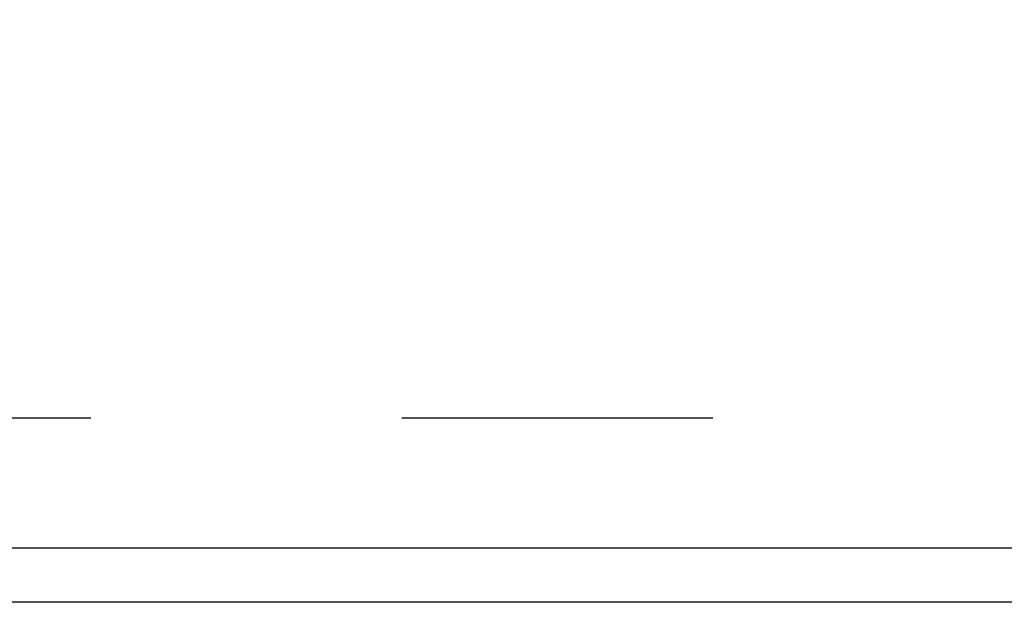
# Model space of a CAD drawing. Header units: feet. Extents: x 6 to 192, y 3 to 30.
# Tile 26 of 30: x 53.425 to 53.741, y 21.765 to 21.952. Entities that reach past the tile are written whole.
import ezdxf

# ---------------------------------------------------------------- set-up
doc = ezdxf.new("R2010")
doc.units = ezdxf.units.FT
doc.header["$MEASUREMENT"] = 0
doc.linetypes.add('F', pattern=[0.15000000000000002, 0.1, -0.05])
doc.layers.add('P-HATCH', color=247, linetype='Continuous')

msp = doc.modelspace()

# ---------------------------------------------------------------- linework, layer by layer
at = {"layer": 'P-HATCH'}
for p, q in [((52.35413845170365, 21.78264282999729), (55.42579189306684, 21.78264282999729)), ((55.35287522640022, 21.76518075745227), (52.43620855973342, 21.76518075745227))]:
    msp.add_line(p, q, dxfattribs=at)
at = {"layer": 'P-HATCH', "linetype": 'F'}
msp.add_lwpolyline([(53.8476669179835, 22.22014282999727, -0.4142132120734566), (53.86850022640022, 22.19930949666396), (53.86850022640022, 21.84514282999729, -0.4142135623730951), (53.84766689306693, 21.82430949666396), (53.20183355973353, 21.82430949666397, -0.4142135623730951), (53.18100022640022, 21.8451428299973), (53.18100022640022, 22.19930949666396, -0.4142135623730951), (53.20183355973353, 22.22014282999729), (53.84727414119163, 22.22014282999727)], format="xyb", dxfattribs=at)

doc.saveas('drawing.dxf')
